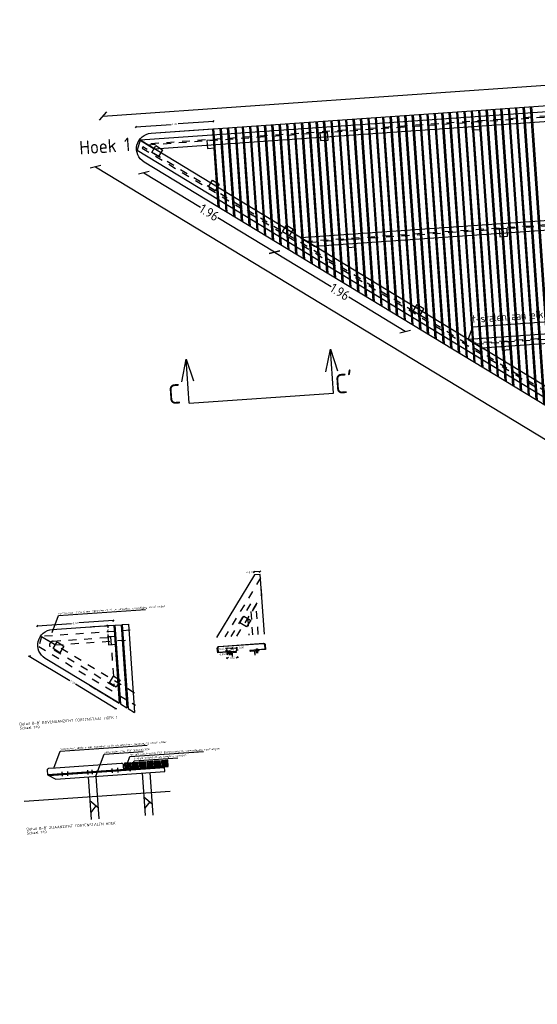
# Model space of a CAD drawing. Extents: x -410 to 7352, y -1401 to 655.
# Tile 177 of 185: x 818.55 to 825.19, y 63.92 to 76.55. Entities that reach past the tile are written whole.
import ezdxf

# ---------------------------------------------------------------- set-up
doc = ezdxf.new("R2010")
doc.units = 0
doc.header["$MEASUREMENT"] = 0
doc.linetypes.add('DASHED', pattern=[0.75, 0.5, -0.25])
for name, color, linetype in [('DET_bouten_moeren', 1, 'Continuous'), ('DET_keerwand-trap', 8, 'Continuous'), ('DT_detail A', 1, 'Continuous'), ('DT_podium', 6, 'Continuous'), ('DT_podium vlonderdeck', 6, 'Continuous'), ('TM_pergola', 10, 'Continuous')]:
    doc.layers.add(name, color=color, linetype=linetype)
doc.styles.add('JvdL_25 1_010', font='isocp.shx', dxfattribs={"height": 25})
doc.styles.add('JvdL_25 1_010_M', font='isocp.shx', dxfattribs={"height": 0.025})
doc.styles.add('JvdL_25 1_020', font='isocp.shx', dxfattribs={"height": 50})
doc.styles.add('JvdL_25 1_050_M', font='isocp.shx', dxfattribs={"height": 0.125})
doc.styles.add('JvdL_25 1_100', font='isocp.shx', dxfattribs={"height": 250})
doc.dimstyles.new('JvdL str_25 1_010 M', dxfattribs={"dimtxt": 0.125, "dimasz": 0.02, "dimexe": 0.18, "dimexo": 0.0625, "dimgap": 0.02, "dimtad": 0, "dimtoh": 1, "dimzin": 0, "dimdsep": 46, "dimtxsty": 'JvdL_25 1_010_M', "dimblk": 'OBLIQUE', "dimcen": 0.02, "dimse1": 1, "dimse2": 1, "dimclrd": 1, "dimclrt": 7, "dimadec": 1, "dimazin": 0, "dimtfac": 1, "dimtofl": 0, "dimtmove": 0, "dimatfit": 3, "dimfxl": 0.18, "dimtolj": 1, "dimtzin": 0, "dimarcsym": 0})
doc.dimstyles.new('JvdL str_25 1_050 M', dxfattribs={"dimtxt": 0.125, "dimasz": 0.1, "dimexe": 0.18, "dimexo": 0.0625, "dimgap": 0.01, "dimtad": 0, "dimtoh": 1, "dimzin": 0, "dimdsep": 46, "dimtxsty": 'JvdL_25 1_050_M', "dimblk": 'OBLIQUE', "dimcen": 0.1, "dimse1": 1, "dimse2": 1, "dimclrd": 1, "dimclrt": 7, "dimadec": 1, "dimazin": 1, "dimtfac": 1, "dimtofl": 0, "dimtmove": 0, "dimatfit": 3, "dimfxl": 0.18, "dimtolj": 1, "dimtzin": 0, "dimarcsym": 0})
pattern_1 = [(138.99140257, (14958.2823, -3805.262827), (-0.008202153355, -0.009432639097), [])]

# ---------------------------------------------------------------- blocks, each defined once
blk = doc.blocks.new('_Oblique')
at = {"color": 0, "linetype": 'ByBlock', "lineweight": -2}
blk.add_line((-0.5, -0.5), (0.5, 0.5), dxfattribs=at)
blk = doc.blocks.new('*D105')
at = {"layer": 'Defpoints', "color": 0, "transparency": 16777216}
for p in [(836.547, 76.495), (836.566, 76.232), (819.635, 75.051)]:
    blk.add_point(p, dxfattribs=at)
at = {"layer": 'DET_keerwand-trap', "color": 1, "lineweight": -2, "transparency": 16777216}
for p, q in [((836.547, 76.495), (828.257, 75.916)), ((819.617, 75.313), (827.907, 75.892))]:
    blk.add_line(p, q, dxfattribs=at)
at = {"layer": 'DET_keerwand-trap', "color": 1, "lineweight": -2, "transparency": 16777216, "xscale": 0.1, "yscale": 0.1, "zscale": 0.1}
for p, rotation in [((836.547, 76.495), 3.991402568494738), ((819.617, 75.313), 183.9914025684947)]:
    blk.add_blockref('_Oblique', p, dxfattribs=dict(at, rotation=rotation))
at = {"layer": 'DET_keerwand-trap', "color": 7, "transparency": 16777216, "insert": (828.082, 75.904), "char_height": 0.125, "attachment_point": 5, "rotation": 3.9914, "style": 'JvdL_25 1_050_M'}
blk.add_mtext('\\A1;16.97', dxfattribs=at)
blk = doc.blocks.new('*D196')
at = {"layer": 'Defpoints', "color": 0, "transparency": 16777216}
for p in [(820.288, 74.821), (821.963, 73.804), (821.82, 73.568)]:
    blk.add_point(p, dxfattribs=at)
at = {"layer": 'DT_podium', "color": 1, "lineweight": -2, "transparency": 16777216}
for p, q in [((820.144, 74.584), (820.87, 74.143)), ((821.82, 73.568), (821.094, 74.008))]:
    blk.add_line(p, q, dxfattribs=at)
at = {"layer": 'DT_podium', "color": 1, "lineweight": -2, "transparency": 16777216, "xscale": 0.1, "yscale": 0.1, "zscale": 0.1}
for p, rotation in [((820.144, 74.584), 148.7738096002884), ((821.82, 73.568), 328.7738096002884)]:
    blk.add_blockref('_Oblique', p, dxfattribs=dict(at, rotation=rotation))
at = {"layer": 'DT_podium', "color": 7, "transparency": 16777216, "insert": (820.982, 74.076), "char_height": 0.125, "attachment_point": 5, "rotation": 328.7738, "style": 'JvdL_25 1_050_M'}
blk.add_mtext('\\A1;1.96', dxfattribs=at)
blk = doc.blocks.new('*D197')
at = {"layer": 'Defpoints', "color": 0, "transparency": 16777216}
for p in [(821.963, 73.804), (823.639, 72.787), (823.496, 72.551)]:
    blk.add_point(p, dxfattribs=at)
at = {"layer": 'DT_podium', "color": 1, "lineweight": -2, "transparency": 16777216}
for p, q in [((821.82, 73.568), (822.547, 73.127)), ((823.496, 72.551), (822.77, 72.992))]:
    blk.add_line(p, q, dxfattribs=at)
at = {"layer": 'DT_podium', "color": 1, "lineweight": -2, "transparency": 16777216, "xscale": 0.1, "yscale": 0.1, "zscale": 0.1}
for p, rotation in [((821.82, 73.568), 148.7738096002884), ((823.496, 72.551), 328.7738096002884)]:
    blk.add_blockref('_Oblique', p, dxfattribs=dict(at, rotation=rotation))
at = {"layer": 'DT_podium', "color": 7, "transparency": 16777216, "insert": (822.658, 73.059), "char_height": 0.125, "attachment_point": 5, "rotation": 328.7738, "style": 'JvdL_25 1_050_M'}
blk.add_mtext('\\A1;1.96', dxfattribs=at)
blk = doc.blocks.new('*D200')
at = {"layer": 'Defpoints', "color": 0, "transparency": 16777216}
for p in [(819.717, 74.982), (819.523, 74.662), (837.401, 64.261)]:
    blk.add_point(p, dxfattribs=at)
at = {"layer": 'DT_podium', "color": 1, "lineweight": -2, "transparency": 16777216}
for p, q in [((819.523, 74.662), (828.204, 69.399)), ((837.207, 63.941), (828.526, 69.204))]:
    blk.add_line(p, q, dxfattribs=at)
at = {"layer": 'DT_podium', "color": 1, "lineweight": -2, "transparency": 16777216, "xscale": 0.1, "yscale": 0.1, "zscale": 0.1}
for p, rotation in [((819.523, 74.662), 148.7738096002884), ((837.207, 63.941), 328.7738096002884)]:
    blk.add_blockref('_Oblique', p, dxfattribs=dict(at, rotation=rotation))
at = {"layer": 'DT_podium', "color": 7, "transparency": 16777216, "insert": (828.365, 69.302), "char_height": 0.125, "attachment_point": 5, "rotation": 328.7738, "style": 'JvdL_25 1_050_M'}
blk.add_mtext('\\A1;20.68', dxfattribs=at)
blk = doc.blocks.new('*D201')
at = {"layer": 'Defpoints', "color": 0, "transparency": 16777216}
for p in [(819.753, 68.844), (819.757, 68.785), (818.788, 68.577)]:
    blk.add_point(p, dxfattribs=at)
at = {"layer": 'DT_podium', "color": 1, "lineweight": -2, "transparency": 16777216}
for p, q in [((818.775, 68.775), (819.217, 68.806)), ((819.753, 68.844), (819.31, 68.813))]:
    blk.add_line(p, q, dxfattribs=at)
at = {"layer": 'DT_podium', "color": 1, "lineweight": -2, "transparency": 16777216, "xscale": 0.02, "yscale": 0.02, "zscale": 0.02}
for p, rotation in [((819.753, 68.844), 3.991402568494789), ((818.775, 68.775), 183.9914025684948)]:
    blk.add_blockref('_Oblique', p, dxfattribs=dict(at, rotation=rotation))
at = {"layer": 'DT_podium', "color": 7, "transparency": 16777216, "insert": (819.264, 68.81), "char_height": 0.025, "attachment_point": 5, "rotation": 3.9914, "style": 'JvdL_25 1_010_M'}
blk.add_mtext('\\A1;0.98', dxfattribs=at)
blk = doc.blocks.new('*D202')
at = {"layer": 'Defpoints', "color": 0, "transparency": 16777216}
for p in [(819.725, 68.782), (819.688, 68.634), (819.734, 68.638)]:
    blk.add_point(p, dxfattribs=at)
at = {"layer": 'DT_podium', "color": 1, "lineweight": -2, "transparency": 16777216}
for p, q in [((819.678, 68.779), (819.68, 68.75)), ((819.688, 68.634), (819.686, 68.664))]:
    blk.add_line(p, q, dxfattribs=at)
at = {"layer": 'DT_podium', "color": 1, "lineweight": -2, "transparency": 16777216, "xscale": 0.02, "yscale": 0.02, "zscale": 0.02}
for p, rotation in [((819.678, 68.779), 93.99140256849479), ((819.688, 68.634), 273.9914025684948)]:
    blk.add_blockref('_Oblique', p, dxfattribs=dict(at, rotation=rotation))
at = {"layer": 'DT_podium', "color": 7, "transparency": 16777216, "insert": (819.683, 68.707), "char_height": 0.025, "attachment_point": 5, "rotation": 93.9914, "style": 'JvdL_25 1_010_M'}
blk.add_mtext('\\A1;0.15', dxfattribs=at)
blk = doc.blocks.new('*D203')
at = {"layer": 'Defpoints', "color": 0, "transparency": 16777216}
for p in [(818.788, 68.577), (819.784, 67.714), (819.827, 67.785)]:
    blk.add_point(p, dxfattribs=at)
at = {"layer": 'DT_podium', "color": 1, "lineweight": -2, "transparency": 16777216}
for p, q in [((818.674, 68.388), (819.192, 68.074)), ((819.784, 67.714), (819.266, 68.029))]:
    blk.add_line(p, q, dxfattribs=at)
at = {"layer": 'DT_podium', "color": 1, "lineweight": -2, "transparency": 16777216, "xscale": 0.02, "yscale": 0.02, "zscale": 0.02}
for p, rotation in [((818.674, 68.388), 148.7738096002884), ((819.784, 67.714), 328.7738096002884)]:
    blk.add_blockref('_Oblique', p, dxfattribs=dict(at, rotation=rotation))
at = {"layer": 'DT_podium', "color": 7, "transparency": 16777216, "insert": (819.229, 68.051), "char_height": 0.025, "attachment_point": 5, "rotation": 328.7738, "style": 'JvdL_25 1_010_M'}
blk.add_mtext('\\A1;1.30', dxfattribs=at)
blk = doc.blocks.new('*D204')
at = {"layer": 'Defpoints', "color": 0, "transparency": 16777216}
for p in [(821.56, 69.467), (821.636, 69.435), (821.562, 69.43)]:
    blk.add_point(p, dxfattribs=at)
at = {"layer": 'DT_podium', "color": 1, "lineweight": -2, "transparency": 16777216}
for p, q in [((821.56, 69.467), (821.54, 69.465)), ((821.633, 69.472), (821.56, 69.467))]:
    blk.add_line(p, q, dxfattribs=at)
at = {"layer": 'DT_podium', "color": 1, "lineweight": -2, "transparency": 16777216, "xscale": 0.02, "yscale": 0.02, "zscale": 0.02}
for p, rotation in [((821.56, 69.467), 183.9914025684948), ((821.633, 69.472), 3.991402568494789)]:
    blk.add_blockref('_Oblique', p, dxfattribs=dict(at, rotation=rotation))
at = {"layer": 'DT_podium', "color": 7, "transparency": 16777216, "insert": (821.493, 69.462), "char_height": 0.025, "attachment_point": 5, "rotation": 3.9914, "style": 'JvdL_25 1_010_M'}
blk.add_mtext('\\A1;0.07', dxfattribs=at)
blk = doc.blocks.new('ring M12')
at = {"layer": 'DET_bouten_moeren'}
blk.add_lwpolyline([(-12, 0), (12, 0), (12, 2.5), (-12, 2.5)], close=True, dxfattribs=at)
blk = doc.blocks.new('*D209')
at = {"layer": 'Defpoints', "color": 0, "transparency": 16777216}
for p in [(821.036, 75.244), (821.053, 75.01), (820.055, 74.94)]:
    blk.add_point(p, dxfattribs=at)
at = {"layer": 'DT_podium vlonderdeck', "color": 1, "lineweight": -2, "transparency": 16777216}
for p, q in [((821.036, 75.244), (820.581, 75.212)), ((820.039, 75.174), (820.493, 75.206))]:
    blk.add_line(p, q, dxfattribs=at)
at = {"layer": 'DT_podium vlonderdeck', "color": 1, "lineweight": -2, "transparency": 16777216, "xscale": 0.02, "yscale": 0.02, "zscale": 0.02}
for p, rotation in [((821.036, 75.244), 3.991402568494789), ((820.039, 75.174), 183.9914025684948)]:
    blk.add_blockref('_Oblique', p, dxfattribs=dict(at, rotation=rotation))
at = {"layer": 'DT_podium vlonderdeck', "color": 7, "transparency": 16777216, "insert": (820.537, 75.209), "char_height": 0.025, "attachment_point": 5, "rotation": 3.9914, "style": 'JvdL_25 1_010_M'}
blk.add_mtext('\\A1;1.00', dxfattribs=at)
blk = doc.blocks.new('*D211')
at = {"layer": 'Defpoints', "color": 0, "transparency": 16777216}
for p in [(821.213, 68.441), (821.332, 68.466), (821.333, 68.449)]:
    blk.add_point(p, dxfattribs=at)
at = {"layer": 'DT_podium vlonderdeck', "color": 1, "lineweight": -2, "transparency": 16777216}
for p, q in [((821.212, 68.457), (821.192, 68.456)), ((821.332, 68.466), (821.352, 68.467))]:
    blk.add_line(p, q, dxfattribs=at)
at = {"layer": 'DT_podium vlonderdeck', "color": 1, "lineweight": -2, "transparency": 16777216, "xscale": 0.02, "yscale": 0.02, "zscale": 0.02}
for p, rotation in [((821.212, 68.457), 3.991402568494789), ((821.332, 68.466), 183.9914025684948)]:
    blk.add_blockref('_Oblique', p, dxfattribs=dict(at, rotation=rotation))
at = {"layer": 'DT_podium vlonderdeck', "color": 7, "transparency": 16777216, "insert": (821.272, 68.461), "char_height": 0.025, "attachment_point": 5, "rotation": 3.9914, "style": 'JvdL_25 1_010_M'}
blk.add_mtext('\\A1;0.12', dxfattribs=at)
blk = doc.blocks.new('*D212')
at = {"layer": 'Defpoints', "color": 0, "transparency": 16777216}
for p in [(821.21, 68.486), (821.213, 68.441), (821.273, 68.445)]:
    blk.add_point(p, dxfattribs=at)
at = {"layer": 'DT_podium vlonderdeck', "color": 1, "lineweight": -2, "transparency": 16777216}
for p, q in [((821.21, 68.486), (821.19, 68.485)), ((821.27, 68.49), (821.21, 68.486))]:
    blk.add_line(p, q, dxfattribs=at)
at = {"layer": 'DT_podium vlonderdeck', "color": 1, "lineweight": -2, "transparency": 16777216, "xscale": 0.02, "yscale": 0.02, "zscale": 0.02}
for p, rotation in [((821.21, 68.486), 183.9914025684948), ((821.27, 68.49), 3.991402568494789)]:
    blk.add_blockref('_Oblique', p, dxfattribs=dict(at, rotation=rotation))
at = {"layer": 'DT_podium vlonderdeck', "color": 7, "transparency": 16777216, "insert": (821.143, 68.481), "char_height": 0.025, "attachment_point": 5, "rotation": 3.9914, "style": 'JvdL_25 1_010_M'}
blk.add_mtext('\\A1;0.06', dxfattribs=at)
blk = doc.blocks.new('*D213')
at = {"layer": 'Defpoints', "color": 0, "transparency": 16777216}
for p in [(821.279, 68.435), (821.33, 68.493), (821.333, 68.449)]:
    blk.add_point(p, dxfattribs=at)
at = {"layer": 'DT_podium vlonderdeck', "color": 1, "lineweight": -2, "transparency": 16777216}
for p, q in [((821.275, 68.49), (821.33, 68.493)), ((821.33, 68.493), (821.35, 68.495))]:
    blk.add_line(p, q, dxfattribs=at)
at = {"layer": 'DT_podium vlonderdeck', "color": 1, "lineweight": -2, "transparency": 16777216, "xscale": 0.02, "yscale": 0.02, "zscale": 0.02}
for p, rotation in [((821.275, 68.49), 183.9914025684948), ((821.33, 68.493), 3.991402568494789)]:
    blk.add_blockref('_Oblique', p, dxfattribs=dict(at, rotation=rotation))
at = {"layer": 'DT_podium vlonderdeck', "color": 7, "transparency": 16777216, "insert": (821.396, 68.498), "char_height": 0.025, "attachment_point": 5, "rotation": 3.9914, "style": 'JvdL_25 1_010_M'}
blk.add_mtext('\\A1;0.06', dxfattribs=at)
blk = doc.blocks.new('*D214')
at = {"layer": 'Defpoints', "color": 0, "transparency": 16777216}
for p in [(821.213, 68.441), (821.333, 68.449), (821.338, 68.371)]:
    blk.add_point(p, dxfattribs=at)
at = {"layer": 'DT_podium vlonderdeck', "color": 1, "lineweight": -2, "transparency": 16777216}
for p, q in [((821.218, 68.363), (821.198, 68.362)), ((821.338, 68.371), (821.358, 68.373))]:
    blk.add_line(p, q, dxfattribs=at)
at = {"layer": 'DT_podium vlonderdeck', "color": 1, "lineweight": -2, "transparency": 16777216, "xscale": 0.02, "yscale": 0.02, "zscale": 0.02}
for p, rotation in [((821.218, 68.363), 3.991402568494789), ((821.338, 68.371), 183.9914025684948)]:
    blk.add_blockref('_Oblique', p, dxfattribs=dict(at, rotation=rotation))
at = {"layer": 'DT_podium vlonderdeck', "color": 7, "transparency": 16777216, "insert": (821.278, 68.367), "char_height": 0.025, "attachment_point": 5, "rotation": 3.9914, "style": 'JvdL_25 1_010_M'}
blk.add_mtext('\\A1;0.12', dxfattribs=at)
blk = doc.blocks.new('*D215')
at = {"layer": 'Defpoints', "color": 0, "transparency": 16777216}
for p in [(821.213, 68.441), (821.269, 68.434), (821.215, 68.417)]:
    blk.add_point(p, dxfattribs=at)
at = {"layer": 'DT_podium vlonderdeck', "color": 1, "lineweight": -2, "transparency": 16777216}
for p, q in [((821.27, 68.42), (821.215, 68.417)), ((821.215, 68.417), (821.195, 68.415))]:
    blk.add_line(p, q, dxfattribs=at)
at = {"layer": 'DT_podium vlonderdeck', "color": 1, "lineweight": -2, "transparency": 16777216, "xscale": 0.02, "yscale": 0.02, "zscale": 0.02}
for p, rotation in [((821.215, 68.417), 183.9914025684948), ((821.27, 68.42), 3.991402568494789)]:
    blk.add_blockref('_Oblique', p, dxfattribs=dict(at, rotation=rotation))
at = {"layer": 'DT_podium vlonderdeck', "color": 7, "transparency": 16777216, "insert": (821.148, 68.412), "char_height": 0.025, "attachment_point": 5, "rotation": 3.9914, "style": 'JvdL_25 1_010_M'}
blk.add_mtext('\\A1;0.06', dxfattribs=at)

msp = doc.modelspace()

# ---------------------------------------------------------------- hatches: boundary and pattern name
at = {"layer": 'DT_detail A'}
h = msp.add_hatch(dxfattribs=at)
h.set_pattern_fill('ANSI31', scale=0.1, angle=90, style=0)
h.set_pattern_definition(pattern_1)
h.paths.add_polyline_path([(820.091, 66.948), (820.17, 66.953), (820.165, 67.033), (820.085, 67.028)])
h = msp.add_hatch(dxfattribs=at)
h.set_pattern_fill('ANSI31', scale=0.1, angle=90, style=0)
h.set_pattern_definition(pattern_1)
h.paths.add_polyline_path([(820.185, 66.954), (820.265, 66.96), (820.26, 67.04), (820.18, 67.034)])
h = msp.add_hatch(dxfattribs=at)
h.set_pattern_fill('ANSI31', scale=0.1, angle=90, style=0)
h.set_pattern_definition(pattern_1)
h.paths.add_polyline_path([(820.28, 66.961), (820.36, 66.966), (820.354, 67.046), (820.274, 67.041)])
h = msp.add_hatch(dxfattribs=at)
h.set_pattern_fill('ANSI31', scale=0.1, angle=90, style=0)
h.set_pattern_definition(pattern_1)
h.paths.add_polyline_path([(820.375, 66.968), (820.455, 66.973), (820.449, 67.053), (820.369, 67.047)])
h = msp.add_hatch(dxfattribs=at)
h.set_pattern_fill('ANSI31', scale=0.1, angle=90, style=0)
h.set_pattern_definition(pattern_1)
h.paths.add_polyline_path([(819.901, 66.934), (819.981, 66.94), (819.975, 67.02), (819.895, 67.014)])
h = msp.add_hatch(dxfattribs=at)
h.set_pattern_fill('ANSI31', scale=0.1, angle=90, style=0)
h.set_pattern_definition(pattern_1)
h.paths.add_polyline_path([(819.996, 66.941), (820.076, 66.947), (820.07, 67.026), (819.99, 67.021)])
at = {"layer": 'DT_podium'}
msp.add_hatch(color=252, dxfattribs=at).paths.add_polyline_path([(818.925, 66.856), (820.41, 66.96), (820.409, 66.97), (818.908, 66.865)])

# ---------------------------------------------------------------- linework, layer by layer
at = {"layer": 'DET_bouten_moeren'}
for p, q in [((821.238, 68.45), (821.238, 68.456)), ((821.245, 68.45), (821.245, 68.456)), ((821.592, 68.475), (821.592, 68.48)), ((821.599, 68.475), (821.599, 68.481))]:
    msp.add_line(p, q, dxfattribs=at)
for points in [[(821.249, 68.451), (821.235, 68.45), (821.234, 68.455), (821.249, 68.456)], [(821.603, 68.475), (821.588, 68.474), (821.588, 68.48), (821.602, 68.481)]]:
    msp.add_lwpolyline(points, close=True, dxfattribs=at)
at = {"layer": 'DT_detail A', "flags": 128}
for points in [[(824.302, 72.449), (824.362, 72.61), (826.253, 72.742)], [(818.967, 68.691), (819.049, 68.909), (820.164, 68.987)], [(818.987, 66.951), (819.069, 67.169), (820.184, 67.247)], [(819.529, 66.848), (819.634, 67.13), (820.133, 67.164)], [(819.934, 67.017), (819.965, 67.101), (820.909, 67.167)], [(819.969, 66.914), (820.018, 67.047), (820.578, 67.086)]]:
    msp.add_lwpolyline(points, dxfattribs=at)
at = {"layer": 'DT_detail A', "color": 7, "flags": 128}
for points in [[(822.478, 72.035), (822.535, 72.323), (822.627, 72.045)], [(822.574, 71.761), (822.535, 72.323)], [(822.574, 71.761), (822.535, 72.323)], [(820.63, 71.906), (820.686, 72.194), (820.779, 71.916)], [(820.726, 71.632), (820.686, 72.194)], [(820.726, 71.632), (820.686, 72.194)], [(820.726, 71.632), (822.574, 71.761)], [(820.726, 71.632), (822.574, 71.761)]]:
    msp.add_lwpolyline(points, dxfattribs=at)
at = {"layer": 'DT_detail A'}
msp.add_lwpolyline([(819.901, 66.934), (819.981, 66.94), (819.975, 67.02), (819.895, 67.014)], close=True, dxfattribs=at)
at = {"layer": 'DT_detail A', "color": 6, "flags": 128}
for points in [[(819.45, 66.538), (819.557, 66.448)], [(820.141, 66.586), (820.248, 66.496)], [(819.528, 66.471), (819.461, 66.385)], [(820.219, 66.52), (820.152, 66.434)]]:
    msp.add_lwpolyline(points, dxfattribs=at)
at = {"layer": 'DT_podium'}
for points in [[(836.5, 76.027), (836.491, 76.146), (820.096, 75.003), (820.274, 74.894)], [(820.096, 75.003), (820.059, 74.876), (837.246, 64.453), (837.31, 64.55)], [(836.676, 74.645), (836.668, 74.765), (822.155, 73.752), (822.333, 73.644)], [(824.48, 72.341), (836.777, 73.199), (836.769, 73.318), (824.302, 72.449)], [(818.925, 66.856), (820.41, 66.96), (820.409, 66.97), (818.908, 66.865)]]:
    msp.add_lwpolyline(points, close=True, dxfattribs=at)
at = {"layer": 'DT_podium', "color": 8, "linetype": 'Continuous', "ltscale": 0.25}
for points in [[(820.235, 75.092), (836.366, 76.218)], [(837.071, 64.461), (820.146, 74.722)]]:
    msp.add_lwpolyline(points, dxfattribs=at)
at = {"layer": 'DT_podium', "color": 8, "linetype": 'DASHED', "ltscale": 0.05}
for points in [[(836.496, 76.082), (836.495, 76.092), (820.178, 74.953), (820.193, 74.944)], [(820.129, 74.918), (820.123, 74.901), (837.276, 64.499), (837.28, 64.504)], [(836.672, 74.7), (836.672, 74.71), (822.237, 73.703), (822.252, 73.694)], [(824.398, 72.39), (836.773, 73.254), (836.773, 73.264), (824.384, 72.399)], [(821.427, 68.901), (821.513, 68.849), (821.461, 68.764), (821.376, 68.815)], [(818.979, 68.484), (819.031, 68.57), (819.116, 68.518), (819.064, 68.432)], [(819.791, 68.541), (819.784, 68.641), (819.684, 68.634), (819.691, 68.534)], [(819.704, 68.044), (819.756, 68.13), (819.841, 68.078), (819.79, 67.992)]]:
    msp.add_lwpolyline(points, close=True, dxfattribs=at)
at = {"layer": 'DT_podium', "color": 1, "lineweight": -3}
for points in [[(824.452, 75.141), (824.445, 75.241), (824.345, 75.234), (824.352, 75.134)], [(821.058, 74.904), (821.051, 75.004), (820.951, 74.997), (820.958, 74.897)], [(822.507, 75.005), (822.5, 75.105), (822.4, 75.098), (822.407, 74.998)], [(820.245, 74.847), (820.297, 74.933), (820.383, 74.881), (820.331, 74.795)], [(820.971, 74.407), (821.022, 74.492), (821.108, 74.441), (821.056, 74.355)], [(821.921, 73.83), (821.973, 73.915), (822.058, 73.864), (822.006, 73.778)], [(824.808, 73.772), (824.801, 73.872), (824.702, 73.865), (824.709, 73.765)], [(822.863, 73.636), (822.856, 73.736), (822.756, 73.729), (822.763, 73.629)], [(823.596, 72.813), (823.648, 72.898), (823.733, 72.846), (823.682, 72.761)], [(824.837, 72.32), (824.83, 72.42), (824.73, 72.413), (824.737, 72.313)]]:
    msp.add_lwpolyline(points, close=True, dxfattribs=at)
at = {"layer": 'DT_podium', "color": 2, "lineweight": -3}
for points in [[(821.093, 74.147), (820.146, 74.722, -0.731771), (820.235, 75.092), (821.023, 75.147)], [(819.827, 67.785), (818.879, 68.359, -0.731771), (818.969, 68.73), (819.757, 68.785)]]:
    msp.add_lwpolyline(points, format="xyb", close=True, dxfattribs=at)
msp.add_lwpolyline([(821.689, 68.67), (821.636, 69.435), (821.562, 69.43), (821.076, 68.628)], dxfattribs=at)
at = {"layer": 'DT_podium', "color": 8, "linetype": 'DASHED', "ltscale": 0.05}
for points in [[(821.337, 68.646), (821.655, 69.169), (821.639, 69.39), (821.182, 68.635)], [(821.61, 68.665), (821.583, 69.05), (821.475, 68.872), (821.49, 68.656)], [(819.967, 68.719), (818.83, 68.64), (819.008, 68.532), (819.975, 68.599)], [(820.023, 67.915), (818.83, 68.64), (818.794, 68.512), (820.034, 67.76)]]:
    msp.add_lwpolyline(points, dxfattribs=at)
at = {"layer": 'DT_podium', "color": 2, "linetype": 'DASHED', "lineweight": -3, "ltscale": 0.2}
msp.add_lwpolyline([(821.54, 68.66), (821.512, 69.058), (821.259, 68.64)], dxfattribs=at)
at = {"layer": 'DT_podium', "color": 1}
for points in [[(819.393, 68.759), (819.473, 68.765)], [(819.488, 68.766), (819.567, 68.771)], [(819.582, 68.772), (819.662, 68.778)], [(819.677, 68.779), (819.757, 68.785)], [(819.772, 68.786), (819.852, 68.791)], [(819.867, 68.792), (819.946, 68.798)], [(819.445, 68.016), (819.528, 67.965)], [(819.544, 67.956), (819.628, 67.905)], [(819.643, 67.896), (819.727, 67.845)], [(819.743, 67.835), (819.827, 67.785)], [(819.842, 67.775), (819.926, 67.724)], [(819.942, 67.715), (820.025, 67.664)]]:
    msp.add_lwpolyline(points, dxfattribs=at)
at = {"layer": 'DT_podium', "color": 2, "linetype": 'DASHED', "lineweight": -3, "ltscale": 0.2}
msp.add_lwpolyline([(819.762, 68), (818.957, 68.487, -0.731771), (818.979, 68.58), (819.717, 68.631)], format="xyb", close=True, dxfattribs=at)
at = {"layer": 'DT_podium'}
for points in [[(821.553, 68.47), (821.697, 68.48), (821.693, 68.534, 0.414214), (821.678, 68.547), (821.104, 68.507, 0.414214), (821.091, 68.492), (821.095, 68.438), (821.272, 68.451), (821.273, 68.445), (821.09, 68.432), (821.085, 68.492, -0.414214), (821.104, 68.513), (821.678, 68.553, -0.414214), (821.699, 68.535), (821.703, 68.475), (821.553, 68.464)], [(821.213, 68.441), (821.213, 68.436, 0.414214), (821.219, 68.431), (821.269, 68.434), (821.274, 68.387, 0.399656), (821.277, 68.385), (821.277, 68.385), (821.277, 68.385, 0.399656), (821.279, 68.387), (821.279, 68.435), (821.328, 68.439, 0.414214), (821.333, 68.444), (821.333, 68.449)], [(821.503, 68.461), (821.504, 68.456, 0.414214), (821.509, 68.451), (821.559, 68.455), (821.565, 68.407, 0.399656), (821.567, 68.405), (821.567, 68.405), (821.568, 68.405, 0.399656), (821.57, 68.408), (821.569, 68.455), (821.619, 68.459, 0.414214), (821.623, 68.464), (821.623, 68.469)]]:
    msp.add_lwpolyline(points, format="xyb", close=True, dxfattribs=at)
for points in [[(821.24, 68.401), (821.236, 68.457)], [(821.237, 68.448), (821.247, 68.449)], [(821.25, 68.402), (821.246, 68.458)], [(821.594, 68.426), (821.59, 68.482)], [(821.591, 68.473), (821.601, 68.474)], [(821.604, 68.427), (821.6, 68.483)], [(819.169, 66.853), (819.166, 66.909)], [(819.428, 66.871), (819.424, 66.927)], [(819.483, 66.875), (819.479, 66.931)], [(819.741, 66.893), (819.737, 66.949)], [(819.812, 66.898), (819.808, 66.954)], [(819.098, 66.848), (819.094, 66.904)], [(819.429, 66.841), (819.467, 66.295)], [(819.529, 66.848), (819.567, 66.302)], [(820.12, 66.89), (820.158, 66.343)], [(820.22, 66.897), (820.258, 66.35)], [(820.48, 66.654), (818.607, 66.523)]]:
    msp.add_lwpolyline(points, dxfattribs=at)
at = {"layer": 'DT_podium', "color": 1}
for points in [[(820.091, 66.948), (820.17, 66.953), (820.165, 67.033), (820.085, 67.028)], [(820.185, 66.954), (820.265, 66.96), (820.26, 67.04), (820.18, 67.034)], [(820.28, 66.961), (820.36, 66.966), (820.354, 67.046), (820.274, 67.041)], [(820.375, 66.968), (820.455, 66.973), (820.449, 67.053), (820.369, 67.047)], [(820.409, 66.97), (818.908, 66.865), (819.012, 66.812), (820.413, 66.91)], [(819.996, 66.941), (820.076, 66.947), (820.07, 67.026), (819.99, 67.021)]]:
    msp.add_lwpolyline(points, close=True, dxfattribs=at)
at = {"layer": 'DT_podium', "color": 2}
msp.add_lwpolyline([(819.851, 67.011), (819.008, 66.952), (818.922, 66.946, 0.414214), (818.904, 66.925), (818.908, 66.865), (818.908, 66.865), (819.886, 66.933), (819.883, 66.973), (819.882, 66.993, 0.414214), (819.86, 67.012)], format="xyb", close=True, dxfattribs=at)
at = {"layer": 'DT_podium vlonderdeck', "color": 8}
for points in [[(824.151, 75.366), (824.375, 72.158)], [(824.151, 75.366), (824.375, 72.158)], [(824.166, 75.367), (824.39, 72.149)], [(824.246, 75.372), (824.474, 72.098)], [(824.246, 75.372), (824.474, 72.098)], [(824.26, 75.373), (824.49, 72.088)], [(824.34, 75.379), (824.573, 72.038)], [(824.34, 75.379), (824.573, 72.038)], [(824.355, 75.38), (824.589, 72.028)], [(824.435, 75.385), (824.673, 71.977)], [(824.435, 75.385), (824.673, 71.977)], [(824.45, 75.386), (824.689, 71.968)], [(824.53, 75.392), (824.772, 71.917)], [(824.53, 75.392), (824.772, 71.917)], [(824.545, 75.393), (824.788, 71.907)], [(824.625, 75.399), (824.872, 71.857)], [(824.625, 75.399), (824.872, 71.857)], [(824.64, 75.4), (824.887, 71.847)], [(824.719, 75.405), (824.971, 71.796)], [(824.719, 75.405), (824.971, 71.796)], [(824.734, 75.406), (824.987, 71.787)], [(824.814, 75.412), (825.071, 71.736)], [(824.814, 75.412), (825.071, 71.736)], [(824.829, 75.413), (825.086, 71.727)], [(824.909, 75.419), (825.17, 71.676)], [(824.909, 75.419), (825.17, 71.676)], [(824.924, 75.42), (825.186, 71.666)], [(825.004, 75.425), (825.269, 71.616)], [(825.004, 75.425), (825.269, 71.616)], [(825.019, 75.426), (825.285, 71.606)], [(825.098, 75.432), (825.369, 71.555)], [(825.098, 75.432), (825.369, 71.555)], [(825.113, 75.433), (825.385, 71.546)], [(822.35, 75.24), (822.485, 73.304)], [(822.35, 75.24), (822.485, 73.304)], [(822.365, 75.241), (822.501, 73.294)], [(822.445, 75.247), (822.585, 73.243)], [(822.445, 75.247), (822.585, 73.243)], [(822.46, 75.248), (822.6, 73.234)], [(822.54, 75.253), (822.684, 73.183)], [(822.555, 75.254), (822.7, 73.173)], [(822.634, 75.26), (822.784, 73.123)], [(822.649, 75.261), (822.799, 73.113)], [(822.729, 75.266), (822.883, 73.062)], [(822.729, 75.266), (822.883, 73.062)], [(822.744, 75.267), (822.899, 73.053)], [(822.824, 75.273), (822.982, 73.002)], [(822.824, 75.273), (822.982, 73.002)], [(822.839, 75.274), (822.998, 72.993)], [(822.919, 75.28), (823.082, 72.942)], [(822.919, 75.28), (823.082, 72.942)], [(822.934, 75.281), (823.098, 72.932)], [(823.014, 75.286), (823.181, 72.882)], [(823.014, 75.286), (823.181, 72.882)], [(823.028, 75.287), (823.197, 72.872)], [(823.108, 75.293), (823.281, 72.821)], [(823.108, 75.293), (823.281, 72.821)], [(823.123, 75.294), (823.296, 72.812)], [(823.203, 75.299), (823.38, 72.761)], [(823.203, 75.299), (823.38, 72.761)], [(823.218, 75.301), (823.396, 72.751)], [(823.298, 75.306), (823.48, 72.701)], [(823.298, 75.306), (823.48, 72.701)], [(823.313, 75.307), (823.495, 72.691)], [(823.393, 75.313), (823.579, 72.64)], [(823.393, 75.313), (823.579, 72.64)], [(823.408, 75.314), (823.595, 72.631)], [(823.487, 75.319), (823.678, 72.58)], [(823.487, 75.319), (823.678, 72.58)], [(823.502, 75.32), (823.694, 72.571)], [(823.582, 75.326), (823.778, 72.52)], [(823.582, 75.326), (823.778, 72.52)], [(823.597, 75.327), (823.794, 72.51)], [(823.677, 75.333), (823.877, 72.46)], [(823.677, 75.333), (823.877, 72.46)], [(823.692, 75.334), (823.893, 72.45)], [(823.772, 75.339), (823.977, 72.399)], [(823.772, 75.339), (823.977, 72.399)], [(823.787, 75.34), (823.993, 72.39)], [(823.866, 75.346), (824.076, 72.339)], [(823.866, 75.346), (824.076, 72.339)], [(823.881, 75.347), (824.092, 72.329)], [(823.961, 75.352), (824.176, 72.279)], [(823.961, 75.352), (824.176, 72.279)], [(823.976, 75.353), (824.191, 72.269)], [(824.056, 75.359), (824.275, 72.218)], [(824.056, 75.359), (824.275, 72.218)], [(824.071, 75.36), (824.291, 72.209)], [(821.023, 75.147), (821.093, 74.147)], [(821.038, 75.148), (821.109, 74.138)], [(821.118, 75.154), (821.193, 74.087)], [(821.133, 75.155), (821.208, 74.078)], [(821.213, 75.161), (821.292, 74.027)], [(821.228, 75.162), (821.308, 74.017)], [(821.308, 75.167), (821.391, 73.967)], [(821.323, 75.168), (821.407, 73.957)], [(821.402, 75.174), (821.491, 73.906)], [(821.417, 75.175), (821.507, 73.897)], [(821.497, 75.18), (821.59, 73.846)], [(821.512, 75.182), (821.606, 73.837)], [(821.592, 75.187), (821.69, 73.786)], [(821.607, 75.188), (821.705, 73.776)], [(821.687, 75.194), (821.789, 73.725)], [(821.702, 75.195), (821.805, 73.716)], [(821.782, 75.2), (821.889, 73.665)], [(821.796, 75.201), (821.904, 73.656)], [(821.876, 75.207), (821.988, 73.605)], [(821.891, 75.208), (822.004, 73.595)], [(821.971, 75.214), (822.088, 73.545)], [(821.986, 75.215), (822.103, 73.535)], [(822.066, 75.22), (822.187, 73.484)], [(822.081, 75.221), (822.203, 73.475)], [(822.161, 75.227), (822.286, 73.424)], [(822.176, 75.228), (822.302, 73.415)], [(822.255, 75.233), (822.386, 73.364)], [(822.255, 75.233), (822.386, 73.364)], [(822.27, 75.234), (822.402, 73.354)], [(822.661, 73.514), (822.684, 73.183)], [(822.755, 73.533), (822.784, 73.123)], [(822.285, 73.441), (822.286, 73.424)], [(821.636, 69.435), (821.562, 69.43)]]:
    msp.add_lwpolyline(points, dxfattribs=at)
at = {"layer": 'DT_podium vlonderdeck', "color": 1}
for points in [[(819.757, 68.785), (819.827, 67.785)], [(819.772, 68.786), (819.842, 67.775)], [(819.852, 68.791), (819.926, 67.724)], [(819.867, 68.792), (819.942, 67.715)], [(819.946, 68.798), (820.025, 67.664)]]:
    msp.add_lwpolyline(points, dxfattribs=at)

# ---------------------------------------------------------------- block references
at = {"layer": 'TM_pergola', "linetype": 'Continuous', "xscale": 0.0006158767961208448, "yscale": 0.0006158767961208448, "zscale": 0.0006158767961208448, "rotation": 3.991404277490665}
for p in [(821.242, 68.449), (821.596, 68.473)]:
    msp.add_blockref('ring M12', p, dxfattribs=at)

# ---------------------------------------------------------------- texts
at = {"layer": 'DT_detail A', "color": 2}
for s, height, rotation, style, p in [('Hoek 1', 0.175, 3.9914, 'JvdL_25 1_100', (819.322, 74.818)), ("C'", 0.25, 3.9914, 'JvdL_25 1_100', (822.602, 71.751)), ('C', 0.25, 3.9914, 'JvdL_25 1_100', (820.464, 71.618)), ("Detail B-B' BOVENAANZICHT CORTENSTAAL HOEK 1", 0.035, 3.9891, 'JvdL_25 1_020', (818.548, 67.499)), ('Schaal 1:10', 0.035, 3.9891, 'JvdL_25 1_020', (818.552, 67.447)), ("Detail B-B' ZIJAANZICHT CORTENSTALEN HOEK", 0.035, 3.9891, 'JvdL_25 1_020', (818.639, 66.151)), ('Schaal 1:10', 0.035, 3.9891, 'JvdL_25 1_020', (818.642, 66.101))]:
    msp.add_text(s, height=height, rotation=rotation, dxfattribs=dict(at, style=style)).set_placement(p)
at = {"layer": 'DT_detail A', "style": 'JvdL_25 1_010'}
for s, height, p in [('t-stalen aan elkaar koppelen', 0.1, (824.359, 72.659)), ('cortenstaal, dikte 6 mm, zijkanten ca 15 cm omzetten, bevestiging vanaf onder', 0.025, (819.048, 68.922)), ('cortenstaal, dikte 6 mm, zijkanten ca 15 cm omzetten, bevestiging vanaf onder', 0.025, (819.068, 67.182)), ('hardhouten paal FSC 100x100x1500', 0.025, (819.633, 67.142)), ('houten vlonderdeck FSC 80x80xvariabel, verspringend aanbrengen', 0.025, (819.965, 67.112)), ("t-staal 120x60x10mm, lengte's variabel.", 0.025, (820.022, 67.061))]:
    msp.add_text(s, height=height, rotation=3.9914, dxfattribs=at).set_placement(p)

# ---------------------------------------------------------------- dimensions: what is measured, and where the dimension line sits
at = {"layer": 'DET_keerwand-trap'}
dim = msp.add_linear_dim(base=(836.547, 76.495), p1=(819.635, 75.051), p2=(836.566, 76.232), angle=3.9914, dimstyle='JvdL str_25 1_050 M', dxfattribs=at)
dim.commit()
dim.dimension.update_dxf_attribs({"geometry": '*D105', "text_midpoint": (828.082, 75.904)})
at = {"layer": 'DT_podium'}
for base, p1, p2, angle, dimstyle, picture, middle in [((819.523, 74.662), (837.401, 64.261), (819.717, 74.982), 328.7738, 'JvdL str_25 1_050 M', '*D200', (828.365, 69.302)), ((821.82, 73.568), (820.288, 74.821), (821.963, 73.804), 328.7738, 'JvdL str_25 1_050 M', '*D196', (820.982, 74.076)), ((823.496, 72.551), (821.963, 73.804), (823.639, 72.787), 328.7738, 'JvdL str_25 1_050 M', '*D197', (822.658, 73.059)), ((821.56, 69.467), (821.636, 69.435), (821.562, 69.43), 3.9914, 'JvdL str_25 1_010 M', '*D204', (821.493, 69.462)), ((819.753, 68.844), (818.788, 68.577), (819.757, 68.785), 3.9914, 'JvdL str_25 1_010 M', '*D201', (819.264, 68.81)), ((819.784, 67.714), (818.788, 68.577), (819.827, 67.785), 328.7738, 'JvdL str_25 1_010 M', '*D203', (819.229, 68.051))]:
    dim = msp.add_linear_dim(base=base, p1=p1, p2=p2, angle=angle, dimstyle=dimstyle, dxfattribs=at)
    dim.commit()
    dim.dimension.update_dxf_attribs({"geometry": picture, "text_midpoint": middle})
dim = msp.add_linear_dim(base=(819.68832, 68.63437), p1=(819.72514, 68.78232), p2=(819.73433, 68.63758), angle=93.9914, dimstyle='JvdL str_25 1_010 M', dxfattribs=at)
dim.commit()
dim.dimension.update_dxf_attribs({"geometry": '*D202', "text_midpoint": (819.68327, 68.70671), "dimtype": 160})
at = {"layer": 'DT_podium vlonderdeck'}
for base, p1, p2, picture, middle in [((821.036, 75.244), (820.055, 74.94), (821.053, 75.01), '*D209', (820.537, 75.209)), ((821.21, 68.486), (821.273, 68.445), (821.213, 68.441), '*D212', (821.143, 68.481)), ((821.215, 68.417), (821.269, 68.434), (821.213, 68.441), '*D215', (821.148, 68.412)), ((821.332, 68.466), (821.213, 68.441), (821.333, 68.449), '*D211', (821.272, 68.461)), ((821.338, 68.371), (821.213, 68.441), (821.333, 68.449), '*D214', (821.278, 68.367)), ((821.33, 68.493), (821.279, 68.435), (821.333, 68.449), '*D213', (821.396, 68.498))]:
    dim = msp.add_linear_dim(base=base, p1=p1, p2=p2, angle=3.9914, dimstyle='JvdL str_25 1_010 M', dxfattribs=at)
    dim.commit()
    dim.dimension.update_dxf_attribs({"geometry": picture, "text_midpoint": middle})

doc.saveas('drawing.dxf')
